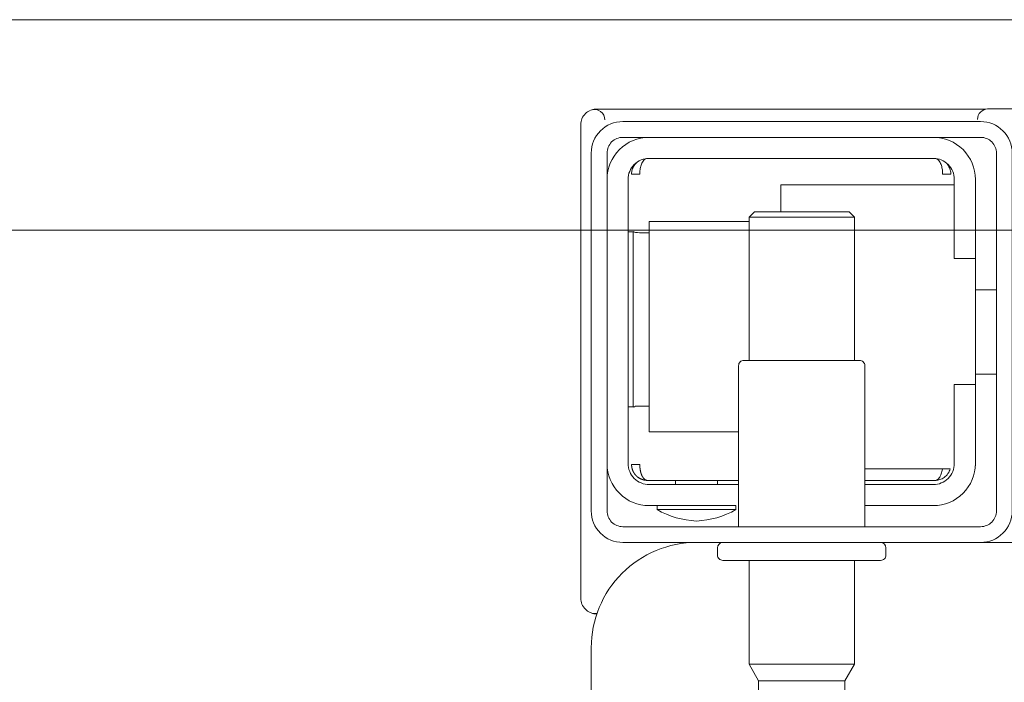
# Model space of a CAD drawing. Header units: millimetres. Extents: x -1893473 to 1546619, y -568027 to 942944.
# Tile 107 of 256: x 154227 to 154321, y -463977 to -463914. Entities that reach past the tile are written whole.
import ezdxf
from ezdxf.enums import TextEntityAlignment as Align

# ---------------------------------------------------------------- set-up
doc = ezdxf.new("R2010")
doc.units = ezdxf.units.MM
doc.header["$LTSCALE"] = 0.2
doc.layers.get('0').update_dxf_attribs({"lineweight": 0})
for name, color, linetype, lineweight in [('!! 0_Opis_pom', 9, 'Continuous', 13), ('!! 1_OPIS POM NOWE', 140, 'Continuous', 5), ('!! 2 ZABUDOWA GK-MDF', 54, 'Continuous', 13), ('P-Opis nadproża', 150, 'Continuous', 9)]:
    doc.layers.add(name, color=color, linetype=linetype, lineweight=lineweight)
doc.layers.add('!!_@ wypos sanit nd', color=7, linetype='Continuous', lineweight=0, plot=False)
doc.styles.add('ARIAL', font='tahoma.ttf')

# ---------------------------------------------------------------- blocks, each defined once
blk = doc.blocks.new('A$Cff2eaf8b')
for points in [[(-0.159934, -0.0325), (-0.172485, -0.0325, 0.405519), (-0.172, -0.032), (-0.172, -0.0313, 0.414214), (-0.1725, -0.0308), (-0.1875, -0.0308, 0.414214), (-0.188, -0.0313), (-0.188, -0.032, 0.405519), (-0.187515, -0.0325), (-0.19, -0.0325, -0.414214), (-0.2, -0.0225), (-0.2, 0.0575, -0.266001), (-0.195063, 0.066124)], [(-0.185, -0.013821), (-0.185, -0.014063, -0.050055), (-0.184854, -0.014324), (-0.183637, -0.014732, -0.719897), (-0.183637, -0.015111), (-0.184854, -0.015518, -0.050055), (-0.185, -0.01578), (-0.185, -0.016063, -0.050055), (-0.184854, -0.016324), (-0.183637, -0.016732, -0.719897), (-0.183637, -0.017111), (-0.184854, -0.017518, -0.050055), (-0.185, -0.01778), (-0.1841, -0.018299), (-0.1841, -0.019362), (-0.185, -0.020921), (-0.185, -0.0308)], [(-0.175, -0.013821), (-0.175, -0.014063, 0.050055), (-0.175147, -0.014324), (-0.176364, -0.014732, 0.719897), (-0.176364, -0.015111), (-0.175147, -0.015518, 0.050055), (-0.175, -0.01578), (-0.175, -0.016063, 0.050055), (-0.175147, -0.016324), (-0.176364, -0.016732, 0.719897), (-0.176364, -0.017111), (-0.175147, -0.017518, 0.050055), (-0.175, -0.01778), (-0.1759, -0.018299), (-0.1759, -0.019362), (-0.175, -0.020921), (-0.175, -0.0308)], [(-0.200108, -0.025837, 0.091301), (-0.200556, -0.026145, 0.198909), (-0.200995, -0.027205)], [(-0.199447, -0.025782, 0.170835), (-0.200108, -0.025837)], [(-0.18625, -0.035619, 0.119096), (-0.19, -0.034537, 0.119096), (-0.19375, -0.035619)], [(-0.186, -0.034), (-0.186, -0.0493, 0.414214), (-0.1855, -0.0498), (-0.1745, -0.0498, 0.414214), (-0.174, -0.0493), (-0.174, -0.034)], [(-0.1985, -0.04, -0.414214), (-0.1945, -0.036), (-0.18625, -0.036), (-0.18625, -0.035619), (-0.19375, -0.035619), (-0.19375, -0.036)], [(-0.174, -0.036), (-0.1675, -0.036, -0.414214), (-0.1635, -0.04), (-0.163531, -0.0395)], [(-0.186, -0.038), (-0.1945, -0.038, 0.414214), (-0.1965, -0.04), (-0.1965, -0.067, 0.414214), (-0.1945, -0.069), (-0.1675, -0.069, 0.414214), (-0.1655, -0.067), (-0.1655, -0.0595), (-0.1635, -0.0595), (-0.1635, -0.04)], [(-0.1635, -0.0475), (-0.1655, -0.0475), (-0.1655, -0.04, 0.414214), (-0.1675, -0.038), (-0.174, -0.038)], [(-0.1945, -0.061933), (-0.195152, -0.061936), (-0.195423, -0.061938), (-0.195602, -0.061941), (-0.195668, -0.061944, 0.116465), (-0.195892, -0.061996), (-0.196008, -0.062055), (-0.196008, -0.045346), (-0.195892, -0.045404, 0.116465), (-0.195668, -0.045457), (-0.195423, -0.045463), (-0.195152, -0.045465), (-0.1945, -0.045468)], [(-0.1675, -0.071, 0.414214), (-0.1635, -0.067), (-0.1635, -0.0595)], [(-0.1985, -0.067, 0.414214), (-0.1945, -0.071)], [(-0.200995, -0.072196, 0.198909), (-0.200556, -0.073256, 0.091301), (-0.200108, -0.073564)], [(-0.162367, -0.073693), (-0.162497, -0.073692), (-0.162689, -0.07369), (-0.162938, -0.073689), (-0.163235, -0.073688), (-0.163568, -0.073687), (-0.163928, -0.073687), (-0.164277, -0.073687), (-0.197711, -0.073687), (-0.198411, -0.073687), (-0.199029, -0.073689), (-0.199484, -0.073692), (-0.19961, -0.073687), (-0.19973, -0.073673), (-0.199839, -0.073652), (-0.200035, -0.073594, 0.517033), (-0.198699, -0.072655)], [(-0.1633, -0.072701, 0.412536), (-0.1623, -0.073695), (-0.112506, -0.073695), (-0.112215, -0.073667), (-0.111935, -0.073583), (-0.111677, -0.073445), (-0.11145, -0.073261), (-0.111264, -0.073036), (-0.111124, -0.072779), (-0.111037, -0.0725)]]:
    blk.add_lwpolyline(points, format="xyb")
for points in [[(-0.1759, -0.019362), (-0.1841, -0.019362)], [(-0.175, -0.020921), (-0.185, -0.020921)], [(-0.200009, -0.025798), (-0.199877, -0.025758), (-0.199758, -0.025732), (-0.199626, -0.025715), (-0.199482, -0.025709)], [(-0.200995, -0.027205), (-0.200995, -0.072196)], [(-0.192, -0.038), (-0.192, -0.038401)], [(-0.188, -0.038), (-0.188, -0.038401)], [(-0.194782, -0.038401), (-0.186, -0.038401)], [(-0.166638, -0.0395), (-0.166664, -0.039342), (-0.166688, -0.039229), (-0.166717, -0.03912), (-0.166751, -0.039016), (-0.166788, -0.038918), (-0.166836, -0.038813), (-0.166889, -0.038719), (-0.166946, -0.038635), (-0.167015, -0.038553), (-0.167098, -0.038482), (-0.167185, -0.038432), (-0.167285, -0.038401), (-0.167184, -0.038408), (-0.167079, -0.038422), (-0.166965, -0.038446), (-0.166864, -0.038475), (-0.166767, -0.038511), (-0.166663, -0.038558), (-0.166571, -0.038608), (-0.166463, -0.038677), (-0.166362, -0.038756), (-0.166268, -0.038843), (-0.166182, -0.038937), (-0.166104, -0.039039), (-0.166035, -0.039147), (-0.165975, -0.03926), (-0.165926, -0.039378), (-0.165886, -0.0395), (-0.174, -0.0395)], [(-0.174, -0.038401), (-0.167218, -0.038401)], [(-0.185, -0.063), (-0.1945, -0.063), (-0.1945, -0.043), (-0.186, -0.043)], [(-0.195911, -0.045395), (-0.196019, -0.045393), (-0.196157, -0.045392), (-0.19632, -0.04539), (-0.1965, -0.045389)], [(-0.1615, -0.0485), (-0.1635, -0.0485)], [(-0.185, -0.0498), (-0.185, -0.063421), (-0.1845, -0.063921), (-0.1755, -0.063921), (-0.175, -0.063421), (-0.175, -0.0498)], [(-0.1615, -0.0565), (-0.1635, -0.0565)], [(-0.1965, -0.062012), (-0.19632, -0.062011), (-0.196157, -0.062009), (-0.196019, -0.062008), (-0.195911, -0.062006)], [(-0.175, -0.063421), (-0.185, -0.063421)], [(-0.182, -0.063921), (-0.182, -0.0665), (-0.1655, -0.0665)], [(-0.166363, -0.068646), (-0.166253, -0.068543), (-0.166186, -0.068468), (-0.166124, -0.068389), (-0.166061, -0.068296), (-0.166006, -0.068202), (-0.16596, -0.068106), (-0.165921, -0.068011), (-0.165887, -0.067905), (-0.165862, -0.0678), (-0.165844, -0.067695), (-0.165835, -0.067595), (-0.165833, -0.067492), (-0.165933, -0.0675), (-0.166066, -0.0675), (-0.166298, -0.0675), (-0.166407, -0.0675), (-0.166507, -0.0675), (-0.166609, -0.067497), (-0.166612, -0.067597), (-0.166621, -0.067698), (-0.166627, -0.0678), (-0.166638, -0.067902), (-0.166654, -0.068004), (-0.166674, -0.068108), (-0.166699, -0.068213), (-0.166728, -0.068315), (-0.16676, -0.068411), (-0.166804, -0.068519), (-0.166852, -0.068618), (-0.166904, -0.068707), (-0.16697, -0.068797), (-0.167041, -0.068872), (-0.16712, -0.068934), (-0.167254, -0.069), (-0.194751, -0.069), (-0.19493, -0.068897), (-0.195009, -0.068821), (-0.195076, -0.068736), (-0.195131, -0.068649), (-0.195182, -0.06855), (-0.195223, -0.068456), (-0.195259, -0.068355), (-0.195292, -0.068247), (-0.19532, -0.068135), (-0.19534, -0.068034), (-0.195357, -0.067931), (-0.19537, -0.067826), (-0.19538, -0.067718), (-0.195386, -0.067604), (-0.195388, -0.0675), (-0.196168, -0.067514), (-0.196163, -0.067615), (-0.196152, -0.067721), (-0.196132, -0.067827), (-0.196106, -0.067927), (-0.196071, -0.068032), (-0.196032, -0.068125), (-0.195981, -0.068226), (-0.195926, -0.068317), (-0.195863, -0.068407), (-0.195793, -0.068493), (-0.195716, -0.068573), (-0.195635, -0.068647)]]:
    blk.add_lwpolyline(points)
for points in [[(-0.2, -0.0695), (-0.2, -0.0355, -0.414214), (-0.197, -0.0325), (-0.163, -0.0325, -0.414214), (-0.16, -0.0355), (-0.16, -0.0695, -0.414214), (-0.163, -0.0725), (-0.197, -0.0725, -0.414214)], [(-0.1615, -0.0355), (-0.1615, -0.0695, -0.414214), (-0.163, -0.071), (-0.197, -0.071, -0.414214), (-0.1985, -0.0695), (-0.1985, -0.0355, -0.414214), (-0.197, -0.034), (-0.163, -0.034, -0.414214)]]:
    blk.add_lwpolyline(points, format="xyb", close=True)
blk.add_lwpolyline([(-0.194668, -0.038401), (-0.194666, -0.038401), (-0.194665, -0.038401), (-0.194665, -0.038401), (-0.194664, -0.038401), (-0.194663, -0.038401), (-0.194663, -0.038401), (-0.194663, -0.038401), (-0.194662, -0.038401), (-0.194662, -0.038401), (-0.194663, -0.038401), (-0.194663, -0.038401), (-0.194663, -0.038401), (-0.194664, -0.038401), (-0.194664, -0.038401), (-0.194665, -0.038401), (-0.194667, -0.038401), (-0.194669, -0.038401), (-0.194671, -0.038401), (-0.194674, -0.038401), (-0.194676, -0.038402), (-0.194679, -0.038402), (-0.194682, -0.038402), (-0.194694, -0.038402), (-0.1947, -0.038403), (-0.194706, -0.038403), (-0.194709, -0.038403), (-0.194711, -0.038404), (-0.194714, -0.038404), (-0.194716, -0.038404), (-0.194719, -0.038404), (-0.194721, -0.038405), (-0.194725, -0.038405), (-0.194727, -0.038406), (-0.194728, -0.038406), (-0.194731, -0.038407), (-0.194733, -0.038407), (-0.194734, -0.038407), (-0.194735, -0.038407), (-0.194737, -0.038408), (-0.194738, -0.038408), (-0.19474, -0.038408), (-0.194741, -0.038409), (-0.194743, -0.038409), (-0.194745, -0.03841), (-0.194748, -0.03841), (-0.19475, -0.038411), (-0.194753, -0.038411), (-0.194755, -0.038412), (-0.194758, -0.038413), (-0.194761, -0.038413), (-0.194764, -0.038414), (-0.194767, -0.038415), (-0.19477, -0.038416), (-0.194774, -0.038417), (-0.19478, -0.038419), (-0.194787, -0.038421), (-0.194794, -0.038424), (-0.194801, -0.038426), (-0.194807, -0.038429), (-0.194814, -0.038432), (-0.194821, -0.038435), (-0.194828, -0.038438), (-0.194836, -0.038442), (-0.194843, -0.038445), (-0.19485, -0.038449), (-0.194857, -0.038453), (-0.194864, -0.038457), (-0.194871, -0.038461), (-0.194878, -0.038466), (-0.194885, -0.03847), (-0.194892, -0.038475), (-0.194899, -0.03848), (-0.194906, -0.038485), (-0.194913, -0.03849), (-0.19492, -0.038496), (-0.194927, -0.038501), (-0.194934, -0.038507), (-0.194941, -0.038512), (-0.194947, -0.038518), (-0.194954, -0.038524), (-0.194961, -0.038531), (-0.194968, -0.038537), (-0.194974, -0.038543), (-0.194981, -0.03855), (-0.194988, -0.038557), (-0.194994, -0.038564), (-0.195001, -0.038571), (-0.195008, -0.038578), (-0.195014, -0.038586), (-0.195021, -0.038593), (-0.195027, -0.038601), (-0.195034, -0.038609), (-0.19504, -0.038617), (-0.195046, -0.038625), (-0.195053, -0.038633), (-0.195059, -0.038641), (-0.195065, -0.03865), (-0.195071, -0.038658), (-0.195077, -0.038667), (-0.195084, -0.038676), (-0.19509, -0.038685), (-0.195096, -0.038694), (-0.195102, -0.038703), (-0.195107, -0.038713), (-0.195113, -0.038722), (-0.195119, -0.038732), (-0.195125, -0.038742), (-0.195131, -0.038752), (-0.195136, -0.038762), (-0.195142, -0.038772), (-0.195147, -0.038782), (-0.195153, -0.038792), (-0.195158, -0.038803), (-0.195164, -0.038814), (-0.195169, -0.038824), (-0.195174, -0.038835), (-0.19518, -0.038846), (-0.195185, -0.038857), (-0.19519, -0.038868), (-0.195195, -0.03888), (-0.1952, -0.038891), (-0.195205, -0.038903), (-0.19521, -0.038914), (-0.195215, -0.038926), (-0.19522, -0.038938), (-0.195224, -0.03895), (-0.195229, -0.038962), (-0.195234, -0.038974), (-0.195238, -0.038986), (-0.195243, -0.038999), (-0.195247, -0.039011), (-0.195252, -0.039023), (-0.19526, -0.039048), (-0.195268, -0.039074), (-0.195276, -0.039099), (-0.195284, -0.039125), (-0.195291, -0.039151), (-0.195298, -0.039177), (-0.195305, -0.039203), (-0.195312, -0.039229), (-0.195318, -0.039255), (-0.195324, -0.039282), (-0.195329, -0.039308), (-0.195335, -0.039335), (-0.19534, -0.039361), (-0.195344, -0.039388), (-0.195349, -0.039415), (-0.195353, -0.039441), (-0.195357, -0.039468), (-0.195361, -0.039495), (-0.195364, -0.039522), (-0.195368, -0.039548), (-0.19537, -0.039575), (-0.195373, -0.039602), (-0.195374, -0.039615), (-0.195375, -0.039621), (-0.195375, -0.039628), (-0.195376, -0.039634), (-0.195376, -0.03964), (-0.195377, -0.039646), (-0.195377, -0.039652), (-0.195378, -0.039658), (-0.195378, -0.039664), (-0.195379, -0.039669), (-0.195379, -0.039675), (-0.195379, -0.03968), (-0.19538, -0.039685), (-0.19538, -0.03969), (-0.19538, -0.039695), (-0.195381, -0.0397), (-0.195381, -0.039704), (-0.195381, -0.039709), (-0.195381, -0.039713), (-0.195382, -0.039717), (-0.195382, -0.03972), (-0.195382, -0.039724), (-0.195382, -0.039727), (-0.195382, -0.03973), (-0.195382, -0.039733), (-0.195383, -0.039736), (-0.195383, -0.039739), (-0.195383, -0.039741), (-0.195383, -0.039743), (-0.195383, -0.039746), (-0.195383, -0.03975), (-0.195384, -0.039753), (-0.195384, -0.039756), (-0.195384, -0.039759), (-0.195384, -0.039765), (-0.195385, -0.039771), (-0.195385, -0.039776), (-0.195385, -0.039781), (-0.195386, -0.039786), (-0.195386, -0.03979), (-0.195386, -0.039795), (-0.195386, -0.039799), (-0.195386, -0.039804), (-0.195386, -0.039809), (-0.195386, -0.039813), (-0.195385, -0.039818), (-0.195385, -0.039823), (-0.195384, -0.039827), (-0.195384, -0.039832), (-0.195383, -0.039836), (-0.195382, -0.03984), (-0.195381, -0.039844), (-0.19538, -0.039851), (-0.195379, -0.039859), (-0.195378, -0.039863), (-0.195378, -0.039867), (-0.195378, -0.03987), (-0.195378, -0.039874), (-0.195378, -0.039878), (-0.195379, -0.039881), (-0.195379, -0.039885), (-0.19538, -0.039889), (-0.195382, -0.039892), (-0.195383, -0.039894), (-0.195383, -0.039895), (-0.195384, -0.039897), (-0.195385, -0.039898), (-0.195386, -0.039899), (-0.195388, -0.039901), (-0.195389, -0.039903), (-0.195391, -0.039904), (-0.195393, -0.039906), (-0.195396, -0.039907), (-0.195398, -0.039908), (-0.1954, -0.039909), (-0.195402, -0.03991), (-0.195405, -0.03991), (-0.19541, -0.03991), (-0.195414, -0.03991), (-0.195419, -0.039909), (-0.195424, -0.039908), (-0.195433, -0.039905), (-0.195443, -0.039901), (-0.195448, -0.0399), (-0.195453, -0.039898), (-0.195459, -0.039897), (-0.195462, -0.039897), (-0.195466, -0.039896), (-0.195473, -0.039896), (-0.19548, -0.039896), (-0.195488, -0.039896), (-0.195496, -0.039896), (-0.195504, -0.039897), (-0.195512, -0.039898), (-0.195521, -0.039898), (-0.19553, -0.039899), (-0.19554, -0.0399), (-0.19555, -0.0399), (-0.195561, -0.039901), (-0.195571, -0.039901), (-0.195582, -0.039901), (-0.195592, -0.039901), (-0.195614, -0.039901), (-0.195636, -0.039901), (-0.195657, -0.039901), (-0.195678, -0.039901), (-0.195699, -0.039901), (-0.195739, -0.039901), (-0.195759, -0.039901), (-0.195778, -0.039901), (-0.19595, -0.039901), (-0.195964, -0.039901), (-0.195978, -0.039901), (-0.195992, -0.039901), (-0.196005, -0.039901), (-0.196018, -0.039901), (-0.19603, -0.039901), (-0.196042, -0.039901), (-0.196053, -0.039901), (-0.196064, -0.039901), (-0.196074, -0.039901), (-0.196084, -0.0399), (-0.196093, -0.039899), (-0.196102, -0.039898), (-0.19611, -0.039897), (-0.196117, -0.039896), (-0.19613, -0.039893), (-0.196136, -0.039893), (-0.196142, -0.039892), (-0.196146, -0.039891), (-0.196151, -0.039892), (-0.196153, -0.039892), (-0.196154, -0.039892), (-0.196156, -0.039893), (-0.196158, -0.039893), (-0.196159, -0.039894), (-0.196161, -0.039895), (-0.196162, -0.039897), (-0.196163, -0.039898), (-0.196164, -0.0399), (-0.196165, -0.039902), (-0.196165, -0.039904), (-0.196166, -0.039907), (-0.196167, -0.039909), (-0.196167, -0.03991), (-0.196167, -0.03991), (-0.196167, -0.039911), (-0.196167, -0.039911), (-0.196167, -0.03991), (-0.196168, -0.039909), (-0.196168, -0.039908), (-0.196168, -0.039906), (-0.196168, -0.039904), (-0.196168, -0.039901), (-0.196168, -0.039898), (-0.196168, -0.039894), (-0.196168, -0.039891), (-0.196168, -0.039887), (-0.196168, -0.039879), (-0.196168, -0.03987), (-0.196168, -0.039862), (-0.196167, -0.039853), (-0.196167, -0.039845), (-0.196167, -0.03984), (-0.196167, -0.039835), (-0.196166, -0.039831), (-0.196166, -0.039825), (-0.196166, -0.03982), (-0.196166, -0.039817), (-0.196165, -0.039814), (-0.196165, -0.039801), (-0.196164, -0.039794), (-0.196164, -0.039788), (-0.196163, -0.039781), (-0.196163, -0.039777), (-0.196163, -0.039773), (-0.196162, -0.03977), (-0.196162, -0.039765), (-0.196162, -0.039761), (-0.196161, -0.039757), (-0.196161, -0.039752), (-0.19616, -0.039747), (-0.196159, -0.039741), (-0.196159, -0.039736), (-0.196158, -0.03973), (-0.196158, -0.039726), (-0.196157, -0.039724), (-0.196157, -0.039721), (-0.196157, -0.039718), (-0.196156, -0.039715), (-0.196156, -0.039712), (-0.196156, -0.039708), (-0.196155, -0.039704), (-0.196154, -0.0397), (-0.196154, -0.039695), (-0.196153, -0.039691), (-0.196152, -0.039685), (-0.196152, -0.03968), (-0.196151, -0.039675), (-0.19615, -0.039669), (-0.196149, -0.039663), (-0.196148, -0.039657), (-0.196147, -0.03965), (-0.196146, -0.039644), (-0.196145, -0.039637), (-0.196143, -0.03963), (-0.196142, -0.039623), (-0.196141, -0.039616), (-0.196139, -0.039608), (-0.196138, -0.039601), (-0.196136, -0.039593), (-0.196134, -0.039585), (-0.196132, -0.039577), (-0.196131, -0.039568), (-0.196127, -0.039552), (-0.196123, -0.039535), (-0.196119, -0.039519), (-0.196114, -0.039503), (-0.19611, -0.039486), (-0.196105, -0.03947), (-0.1961, -0.039454), (-0.196095, -0.039438), (-0.196089, -0.039422), (-0.196084, -0.039406), (-0.196078, -0.03939), (-0.196072, -0.039374), (-0.196066, -0.039358), (-0.19606, -0.039343), (-0.196054, -0.039327), (-0.196047, -0.039311), (-0.196041, -0.039296), (-0.196034, -0.039281), (-0.196027, -0.039265), (-0.19602, -0.03925), (-0.196012, -0.039235), (-0.196005, -0.03922), (-0.195997, -0.039205), (-0.195989, -0.03919), (-0.195981, -0.039175), (-0.195973, -0.039161), (-0.195964, -0.039146), (-0.195956, -0.039132), (-0.195947, -0.039117), (-0.195938, -0.039103), (-0.195929, -0.039089), (-0.19592, -0.039074), (-0.195911, -0.03906), (-0.195901, -0.039047), (-0.195891, -0.039033), (-0.195881, -0.039019), (-0.195871, -0.039005), (-0.195861, -0.038992), (-0.195851, -0.038979), (-0.195841, -0.038965), (-0.19583, -0.038952), (-0.195819, -0.038939), (-0.195808, -0.038926), (-0.195797, -0.038914), (-0.195786, -0.038901), (-0.195775, -0.038888), (-0.195763, -0.038876), (-0.195752, -0.038864), (-0.19574, -0.038852), (-0.195728, -0.03884), (-0.195716, -0.038828), (-0.195704, -0.038816), (-0.195692, -0.038805), (-0.19568, -0.038793), (-0.195667, -0.038782), (-0.195654, -0.038771), (-0.195642, -0.03876), (-0.195629, -0.038749), (-0.195616, -0.038738), (-0.195603, -0.038728), (-0.19559, -0.038717), (-0.195576, -0.038707), (-0.195563, -0.038697), (-0.195549, -0.038687), (-0.195535, -0.038677), (-0.195522, -0.038667), (-0.195508, -0.038658), (-0.195494, -0.038648), (-0.19548, -0.038639), (-0.195465, -0.03863), (-0.195451, -0.038621), (-0.195437, -0.038613), (-0.195422, -0.038604), (-0.195407, -0.038596), (-0.195393, -0.038587), (-0.195378, -0.038579), (-0.195363, -0.038571), (-0.195348, -0.038564), (-0.195333, -0.038556), (-0.195318, -0.038549), (-0.195302, -0.038541), (-0.195287, -0.038534), (-0.195272, -0.038528), (-0.195256, -0.038521), (-0.195241, -0.038514), (-0.195225, -0.038508), (-0.195209, -0.038502), (-0.195193, -0.038496), (-0.195178, -0.03849), (-0.195162, -0.038484), (-0.195146, -0.038479), (-0.19513, -0.038474), (-0.195114, -0.038468), (-0.195097, -0.038464), (-0.195081, -0.038459), (-0.195065, -0.038454), (-0.195049, -0.03845), (-0.195032, -0.038446), (-0.195016, -0.038442), (-0.194999, -0.038438), (-0.194983, -0.038434), (-0.194966, -0.038431), (-0.19495, -0.038427), (-0.194933, -0.038424), (-0.194916, -0.038421), (-0.194908, -0.03842), (-0.194899, -0.038419), (-0.19489, -0.038417), (-0.19488, -0.038416), (-0.19487, -0.038414), (-0.194859, -0.038413), (-0.194848, -0.038412), (-0.194837, -0.03841), (-0.194825, -0.038409), (-0.194813, -0.038408), (-0.194801, -0.038407), (-0.194794, -0.038406), (-0.194788, -0.038406), (-0.194782, -0.038405), (-0.194777, -0.038405), (-0.194772, -0.038404), (-0.194767, -0.038404), (-0.194757, -0.038403), (-0.194747, -0.038403), (-0.194742, -0.038403), (-0.194738, -0.038402), (-0.194734, -0.038402), (-0.19473, -0.038402), (-0.194714, -0.038401), (-0.194706, -0.038401), (-0.194698, -0.038401), (-0.194696, -0.038401), (-0.194694, -0.038401), (-0.194692, -0.038401), (-0.19469, -0.038401), (-0.194688, -0.038401), (-0.194685, -0.038401), (-0.19468, -0.038401), (-0.194678, -0.038401), (-0.194675, -0.038401), (-0.194673, -0.038401), (-0.194671, -0.038401), (-0.19467, -0.038401)], close=True)
blk = doc.blocks.new('A$C2EB40A8D')
at = {"layer": '!! 2 ZABUDOWA GK-MDF'}
for points in [[(-9721.12989, 30487.51397), (-8651.12989, 30487.51397)], [(-9721.12989, 30467.51397), (-8651.12989, 30467.51397)]]:
    blk.add_lwpolyline(points, dxfattribs=at)
at = {"layer": '!!_@ wypos sanit nd', "xscale": -1000, "yscale": 1000, "zscale": 1000, "rotation": 180}
blk.add_blockref('A$Cff2eaf8b', (-9186.12989, 30405.33397), dxfattribs=at)
at = {"layer": '!! 0_Opis_pom', "ltscale": 0.7, "style": 'ARIAL'}
for tag, p in [('B1,21', (-891.77727, 31796.97458)), ('A1,16', (-13651.31084, 31587.95236)), ('B1,19', (-5798.61305, 31587.22944)), ('B1/17', (-9701.43347, 31565.05244)), ('1,23', (10805.41388, 31565.05244)), ('1,22', (4526.58954, 31507.65132)), ('A1,1', (-16866.13618, 31459.3792)), ('B1,18', (-7791.62894, 31330.08444)), ('B1,20', (-2961.4347, 31167.05787)), ('A1,6', (-19287.17717, 30923.71998)), ('B1,1', (14135.63445, 30913.92963)), ('B1,3', (17346.74696, 30023.81022)), ('B1,4', (29817.71501, 29157.67457)), ('A1,5', (-23454.5385, 28820.77901)), ('A1,2', (-17502.57721, 28602.57524)), ('B1,2D', (2616.16402, 28559.52261)), ('A1,15', (-13651.31084, 28261.46046)), ('B1,4', (29883.58177, 28158.35876)), ('B1,2B', (18801.54781, 27650.12382)), ('B1,2A', (13086.7373, 27376.04393)), ('A1,3', (-16846.27912, 25980.40356)), ('B1,8', (9089.53994, 25356.27639)), ('B1,6', (31915.87888, 23754.79829)), ('A1,4', (-24010.17576, 23559.17399)), ('B1,14', (-11621.32288, 23261.44183)), ('B1,13', (-3080.55208, 22924.09997)), ('B1,5', (29245.49088, 22896.69268)), ('B1,10', (3982.60923, 22874.21277)), ('B1,9', (5634.43488, 22623.92098)), ('B1,2C', (13327.26639, 22378.5328)), ('B1,7', (16398.41175, 22348.28836)), ('B1,11', (5553.20442, 20939.83877)), ('B1,12', (3693.27174, 20628.72148)), ('C1,3', (5969.08376, 16336.01084)), ('C1,2', (11955.93711, 11671.55655)), ('C1,1', (15659.17205, 11415.94196)), ('C1,4', (5140.00888, 9205.5831)), ('C1,5', (5680.4486, 6154.54995)), ('C1,10', (16327.05085, 6080.66085)), ('C1,9', (16526.57171, 3173.45283)), ('C1,6', (6367.37903, 2771.84181)), ('D0,18', (-1981.87701, -110.73158)), ('D0,7', (-13531.42299, -1159.67649)), ('C1,7', (7275.77161, -1303.00991)), ('D0,17', (2064.87671, -1345.69113)), ('D0,3', (-9324.21674, -1442.63631)), ('D0,6', (-17529.61851, -1957.37463)), ('D0,10', (-21369.4432, -2140.60378)), ('D,09', (-12990.08379, -2746.32902)), ('D0,2', (-5516.19514, -3101.87722)), ('D0,16', (2266.73061, -3284.15369)), ('D0,8', (-14357.79539, -3567.69719)), ('D0,5', (-10461.54478, -3629.26575)), ('D0,4', (-8396.53404, -4353.7937)), ('D0,15', (1974.41895, -5205.84774)), ('D0,1', (-5633.49598, -5662.48534)), ('D0,11', (-23334.09291, -6045.78706)), ('D0,12', (-22436.85763, -9302.9678)), ('D0,13', (-22436.85763, -11581.16526)), ('D0,14', (-13645.94445, -11884.57769))]:
    blk.add_attdef(tag, text='', height=119.68, dxfattribs=at).set_placement(p, align=Align.MIDDLE_CENTER)
at = {"layer": '!! 1_OPIS POM NOWE', "style": 'ARIAL'}
for tag, p in [('C1.7A', (7769.3756, 685.765)), ('C1.7C', (7655.80151, -2045.04756)), ('C1.8B', (10935.93068, -2107.41983)), ('C1.8A', (13897.39715, -2120.69016)), ('C1.7B', (8274.43201, -3270.18959)), ('E1.2', (16701.02923, -5331.07351)), ('E1.5E', (21974.23379, -5463.99012)), ('E1.5D', (24989.27391, -5785.36474)), ('E1.1', (8357.81567, -5851.01076)), ('E1.5C', (25222.53959, -6394.64172)), ('E1.5B', (27694.70831, -7009.86571)), ('E1.6', (5279.46063, -8141.28746)), ('E1.5A', (25547.9555, -8495.18994)), ('E1.5G', (23977.19473, -9792.46695)), ('E1.5F', (22414.7084, -9822.66389)), ('E1,4', (13935.69867, -10458.20073)), ('E1.5L', (28030.8296, -11267.7725)), ('E1.3', (5639.18862, -11994.01941)), ('E1.5H', (23988.49716, -12231.38049)), ('E1.5K', (27714.73934, -12977.98364)), ('E1.5I', (22290.68736, -13989.9049)), ('E1.5J', (27095.71534, -16088.17469))]:
    blk.add_attdef(tag, text='', height=119.68, dxfattribs=at).set_placement(p, align=Align.MIDDLE_CENTER)

msp = doc.modelspace()

# ---------------------------------------------------------------- block references
at = {"layer": 'P-Opis nadproża', "color": 4}
msp.add_blockref('A$C2EB40A8D', (163667.94092, -494401.63474), dxfattribs=at)

doc.saveas('drawing.dxf')
